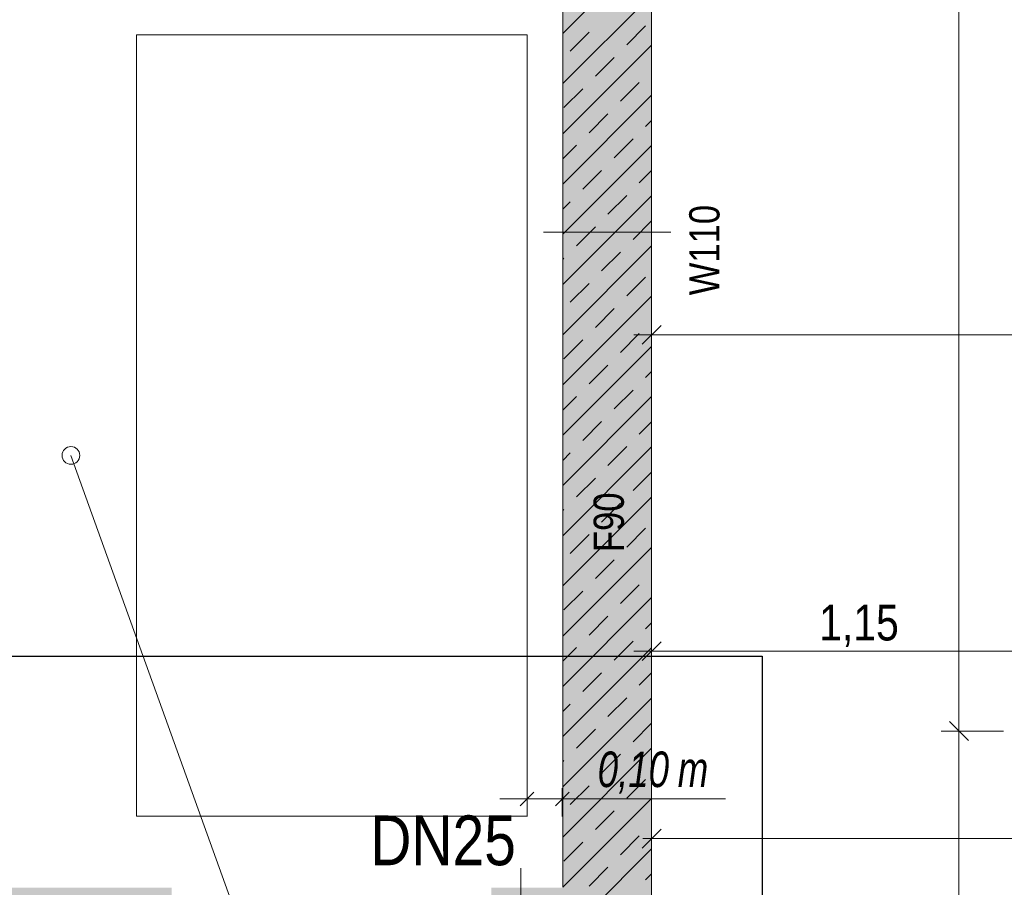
# Model space of a CAD drawing. Extents: x -620 to 3480, y 62 to 1102.
# Tile 61 of 256: x -458 to -402, y 664 to 713. Entities that reach past the tile are written whole.
import ezdxf

# ---------------------------------------------------------------- set-up
doc = ezdxf.new("R2010")
doc.units = 0
doc.layers.get('0').update_dxf_attribs({"lineweight": 13})
for name, color, linetype, lineweight, true_color in [('30 -34 Innenwände- 1 tragend', 7, 'Continuous', 13, 0xdd0806), ('60- 61 allgemeine Ausstattung- 1 Möbel', 7, 'Continuous', 9, 0x00cccc), ('70 -75 Raumstempel-2 Verweislinie', 1, 'Continuous', 9, 0xff0000), ('70 -76 Bemaßung- 2 Allgemein', 9, 'Continuous', 5, 0x808080), ('E_Aussparung Bemaßung', 5, 'Continuous', 9, 0x0000ff), ('E_Leerrohr_Detailnummer', 1, 'Continuous', 25, 0xff0000), ('iwb_Schraffur_F90_feuerbestaendig', 1, 'Continuous', 13, 0xff0000)]:
    doc.layers.add(name, color=color, linetype=linetype, lineweight=lineweight, true_color=true_color)
for name, color, linetype, lineweight in [('70 -75 Raumstempel- 3 Wandstempel', 7, 'Continuous', 50), ('Detailelementbeschriftung', 7, 'Continuous', 9), ('Keine', 7, 'Continuous', 9)]:
    doc.layers.add(name, color=color, linetype=linetype, lineweight=lineweight)
doc.styles.get("Standard").update_dxf_attribs({"font": 'ARIALN.TTF'})

# ---------------------------------------------------------------- blocks, each defined once
blk = doc.blocks.new('Referenz-A06G9SLM8I')
at = {"layer": '30 -34 Innenwände- 1 tragend', "color": 0, "linetype": 'Continuous', "lineweight": -2, "ltscale": 0.13}
for p, q in [((-422.004, 720.904), (-422.004, 658.904)), ((-427.004, 715.904), (-427.004, 663.904))]:
    blk.add_line(p, q, dxfattribs=at)
at = {"layer": '30 -34 Innenwände- 1 tragend', "color": 0, "lineweight": -2}
for p, q in [((-422.004, 720.904), (-422.004, 658.904)), ((-427.004, 711.989), (-422.004, 716.989)), ((-427.004, 711.989), (-422.004, 716.989)), ((-427.004, 715.904), (-427.004, 663.904)), ((-427.004, 709.16), (-422.004, 714.16)), ((-427.004, 709.16), (-422.004, 714.16)), ((-423.404, 711.345), (-422.344, 712.406)), ((-423.404, 711.345), (-422.344, 712.406)), ((-426.586, 710.992), (-425.526, 712.053)), ((-426.586, 710.992), (-425.526, 712.053)), ((-427.004, 706.332), (-422.004, 711.332)), ((-427.004, 706.332), (-422.004, 711.332)), ((-425.172, 709.578), (-424.112, 710.638)), ((-425.172, 709.578), (-424.112, 710.638)), ((-423.758, 708.164), (-422.697, 709.224)), ((-423.758, 708.164), (-422.697, 709.224)), ((-427.004, 703.503), (-422.004, 708.503)), ((-427.004, 703.503), (-422.004, 708.503)), ((-426.94, 707.81), (-425.879, 708.871)), ((-426.94, 707.81), (-425.879, 708.871)), ((-425.526, 706.396), (-424.465, 707.456)), ((-425.526, 706.396), (-424.465, 707.456)), ((-422.344, 706.749), (-422.004, 707.089)), ((-422.344, 706.749), (-422.004, 707.089)), ((-427.004, 704.917), (-426.233, 705.689)), ((-427.004, 704.917), (-426.233, 705.689)), ((-427.004, 700.675), (-422.004, 705.675)), ((-427.004, 700.675), (-422.004, 705.675)), ((-424.112, 704.982), (-423.051, 706.042)), ((-424.112, 704.982), (-423.051, 706.042)), ((-425.879, 703.214), (-424.819, 704.274)), ((-425.879, 703.214), (-424.819, 704.274)), ((-422.697, 703.567), (-422.004, 704.261)), ((-422.697, 703.567), (-422.004, 704.261)), ((-424.465, 701.8), (-423.404, 702.86)), ((-424.465, 701.8), (-423.404, 702.86)), ((-427.004, 697.846), (-422.004, 702.846)), ((-427.004, 697.846), (-422.004, 702.846)), ((-427.004, 702.089), (-426.586, 702.507)), ((-427.004, 702.089), (-426.586, 702.507)), ((-423.051, 700.385), (-422.004, 701.432)), ((-423.051, 700.385), (-422.004, 701.432)), ((-426.233, 700.032), (-425.172, 701.092)), ((-426.233, 700.032), (-425.172, 701.092)), ((-427.004, 695.018), (-422.004, 700.018)), ((-427.004, 695.018), (-422.004, 700.018)), ((-424.819, 698.618), (-423.758, 699.678)), ((-424.819, 698.618), (-423.758, 699.678)), ((-427.004, 699.261), (-426.94, 699.325)), ((-427.004, 699.261), (-426.94, 699.325)), ((-426.586, 696.85), (-425.526, 697.91)), ((-426.586, 696.85), (-425.526, 697.91)), ((-423.404, 697.203), (-422.344, 698.264)), ((-423.404, 697.203), (-422.344, 698.264)), ((-427.004, 692.19), (-422.004, 697.19)), ((-427.004, 692.19), (-422.004, 697.19)), ((-425.172, 695.436), (-424.112, 696.496)), ((-425.172, 695.436), (-424.112, 696.496)), ((-426.94, 693.668), (-425.879, 694.728)), ((-426.94, 693.668), (-425.879, 694.728)), ((-423.758, 694.021), (-422.697, 695.082)), ((-423.758, 694.021), (-422.697, 695.082)), ((-427.004, 689.361), (-422.004, 694.361)), ((-427.004, 689.361), (-422.004, 694.361)), ((-425.526, 692.254), (-424.465, 693.314)), ((-425.526, 692.254), (-424.465, 693.314)), ((-422.344, 692.607), (-422.004, 692.947)), ((-422.344, 692.607), (-422.004, 692.947)), ((-424.112, 690.839), (-423.051, 691.9)), ((-424.112, 690.839), (-423.051, 691.9)), ((-427.004, 690.775), (-426.233, 691.546)), ((-427.004, 690.775), (-426.233, 691.546)), ((-427.004, 686.533), (-422.004, 691.533)), ((-427.004, 686.533), (-422.004, 691.533)), ((-425.879, 689.072), (-424.819, 690.132)), ((-425.879, 689.072), (-424.819, 690.132)), ((-422.697, 689.425), (-422.004, 690.118)), ((-422.697, 689.425), (-422.004, 690.118)), ((-427.004, 683.704), (-422.004, 688.704)), ((-427.004, 683.704), (-422.004, 688.704)), ((-424.465, 687.657), (-423.404, 688.718)), ((-424.465, 687.657), (-423.404, 688.718)), ((-427.004, 687.947), (-426.586, 688.365)), ((-427.004, 687.947), (-426.586, 688.365)), ((-426.233, 685.89), (-425.172, 686.95)), ((-426.233, 685.89), (-425.172, 686.95)), ((-423.051, 686.243), (-422.004, 687.29)), ((-423.051, 686.243), (-422.004, 687.29)), ((-427.004, 680.876), (-422.004, 685.876)), ((-427.004, 680.876), (-422.004, 685.876)), ((-427.004, 685.118), (-426.94, 685.183)), ((-427.004, 685.118), (-426.94, 685.183)), ((-424.819, 684.475), (-423.758, 685.536)), ((-424.819, 684.475), (-423.758, 685.536)), ((-423.404, 683.061), (-422.344, 684.122)), ((-423.404, 683.061), (-422.344, 684.122)), ((-426.586, 682.708), (-425.526, 683.768)), ((-426.586, 682.708), (-425.526, 683.768)), ((-427.004, 678.047), (-422.004, 683.047)), ((-427.004, 678.047), (-422.004, 683.047)), ((-425.172, 681.293), (-424.112, 682.354)), ((-425.172, 681.293), (-424.112, 682.354)), ((-423.758, 679.879), (-422.697, 680.94)), ((-423.758, 679.879), (-422.697, 680.94)), ((-427.004, 675.219), (-422.004, 680.219)), ((-427.004, 675.219), (-422.004, 680.219)), ((-426.94, 679.526), (-425.879, 680.586)), ((-426.94, 679.526), (-425.879, 680.586)), ((-425.526, 678.111), (-424.465, 679.172)), ((-425.526, 678.111), (-424.465, 679.172)), ((-422.344, 678.465), (-422.004, 678.805)), ((-422.344, 678.465), (-422.004, 678.805)), ((-427.004, 676.633), (-426.233, 677.404)), ((-427.004, 676.633), (-426.233, 677.404)), ((-427.004, 672.391), (-422.004, 677.391)), ((-427.004, 672.391), (-422.004, 677.391)), ((-424.112, 676.697), (-423.051, 677.758)), ((-424.112, 676.697), (-423.051, 677.758)), ((-425.879, 674.929), (-424.819, 675.99)), ((-425.879, 674.929), (-424.819, 675.99)), ((-422.697, 675.283), (-422.004, 675.976)), ((-422.697, 675.283), (-422.004, 675.976)), ((-427.004, 669.562), (-422.004, 674.562)), ((-427.004, 669.562), (-422.004, 674.562)), ((-427.004, 673.805), (-426.586, 674.222)), ((-427.004, 673.805), (-426.586, 674.222)), ((-424.465, 673.515), (-423.404, 674.576)), ((-424.465, 673.515), (-423.404, 674.576)), ((-423.051, 672.101), (-422.004, 673.148)), ((-423.051, 672.101), (-422.004, 673.148)), ((-426.233, 671.748), (-425.172, 672.808)), ((-426.233, 671.748), (-425.172, 672.808)), ((-427.004, 666.734), (-422.004, 671.734)), ((-427.004, 666.734), (-422.004, 671.734)), ((-424.819, 670.333), (-423.758, 671.394)), ((-424.819, 670.333), (-423.758, 671.394)), ((-427.004, 670.976), (-426.94, 671.04)), ((-427.004, 670.976), (-426.94, 671.04)), ((-426.586, 668.566), (-425.526, 669.626)), ((-426.586, 668.566), (-425.526, 669.626)), ((-423.404, 668.919), (-422.344, 669.98)), ((-423.404, 668.919), (-422.344, 669.98)), ((-427.004, 663.905), (-422.004, 668.905)), ((-427.004, 663.905), (-422.004, 668.905)), ((-425.172, 667.151), (-424.112, 668.212)), ((-425.172, 667.151), (-424.112, 668.212)), ((-426.94, 665.384), (-425.879, 666.444)), ((-426.94, 665.384), (-425.879, 666.444)), ((-423.758, 665.737), (-422.697, 666.798)), ((-423.758, 665.737), (-422.697, 666.798)), ((-425.59, 662.491), (-422.004, 666.077)), ((-425.59, 662.491), (-422.004, 666.077)), ((-425.526, 663.969), (-424.465, 665.03)), ((-425.526, 663.969), (-424.465, 665.03)), ((-422.344, 664.323), (-422.004, 664.663)), ((-422.344, 664.323), (-422.004, 664.663))]:
    blk.add_line(p, q, dxfattribs=at)
at = {"layer": '60- 61 allgemeine Ausstattung- 1 Möbel', "color": 0, "linetype": 'Continuous', "lineweight": -2, "ltscale": 0.13}
for p, q in [((-451.004, 667.904), (-451.004, 711.904)), ((-451.004, 711.904), (-429.004, 711.904)), ((-429.004, 711.904), (-429.004, 667.904)), ((-429.004, 667.904), (-451.004, 667.904))]:
    blk.add_line(p, q, dxfattribs=at)
at = {"layer": '70 -75 Raumstempel-2 Verweislinie', "color": 0, "linetype": 'Continuous', "lineweight": -2, "ltscale": 0.13}
blk.add_line((-432.984, 627.828), (-454.694, 688.224), dxfattribs=at)
at = {"layer": '70 -75 Raumstempel-2 Verweislinie', "color": 0, "linetype": 'ByBlock', "lineweight": -2, "ltscale": 0.13}
blk.add_circle((-454.694, 688.224), 0.5, dxfattribs=at)
at = {"layer": '70 -76 Bemaßung- 2 Allgemein', "color": 0, "linetype": 'Continuous', "lineweight": -2, "ltscale": 0.13}
for p, q in [((-404.704, 765.544), (-404.704, 673.765)), ((-422.004, 695.443), (-422.004, 696.019)), ((-422.535, 694.488), (-421.474, 695.549)), ((-423.004, 695.019), (-420.944, 695.019)), ((-372.364, 695.019), (-420.944, 695.019)), ((-422.004, 674.704), (-422.004, 678.204)), ((-422.535, 676.674), (-421.474, 677.735)), ((-423.004, 677.204), (-420.944, 677.204)), ((-400.064, 677.204), (-420.944, 677.204)), ((-404.704, 671.704), (-404.704, 673.765)), ((-404.704, 673.704), (-404.704, 671.644)), ((-405.235, 673.235), (-404.174, 672.174)), ((-404.174, 672.174), (-405.235, 673.235)), ((-402.204, 672.704), (-405.704, 672.704)), ((-402.204, 672.704), (-405.704, 672.704)), ((-404.704, 671.644), (-404.704, 641.265)), ((-422.535, 666.115), (-421.474, 667.176)), ((-422.504, 666.645), (-420.944, 666.645)), ((-368.364, 666.645), (-420.944, 666.645)), ((-422.004, 664.666), (-422.004, 665.645))]:
    blk.add_line(p, q, dxfattribs=at)
at = {"layer": 'Keine', "color": 0, "lineweight": -2}
for p, q in [((-420.919, 700.804), (-428.089, 700.804)), ((-429.367, 657.819), (-429.367, 664.989))]:
    blk.add_line(p, q, dxfattribs=at)
at = {"layer": '70 -75 Raumstempel- 3 Wandstempel', "color": 0, "linetype": 'ByBlock', "lineweight": -2, "ltscale": 0.13, "char_height": 1.7, "attachment_point": 1, "rotation": 90}
for s, insert in [('{\\fArial Narrow;W110}', (-419.886, 697.242)), ('{\\fArial Narrow;F90}', (-425.269, 682.783))]:
    blk.add_mtext(s, dxfattribs=dict(at, insert=insert))
at = {"layer": '70 -76 Bemaßung- 2 Allgemein', "color": 0, "linetype": 'Continuous', "lineweight": -2, "ltscale": 0.13, "insert": (-412.578, 679.82), "char_height": 2.01377, "attachment_point": 1}
blk.add_mtext('{\\fArial Narrow;1,15}', dxfattribs=at)
blk = doc.blocks.new('Referenz-A06G9SLO8I')
at = {"layer": 'iwb_Schraffur_F90_feuerbestaendig', "linetype": 'Continuous', "ltscale": 0.13}
blk.add_hatch(color=256, dxfattribs=at).paths.add_polyline_path([(-488.233, 769.884), (-483.033, 769.884), (-483.033, 768.384), (-459.033, 768.384), (-459.033, 720.884), (-422.033, 720.884), (-422.033, 658.884), (-431.033, 658.884), (-431.033, 663.884), (-427.033, 663.884), (-427.033, 715.884), (-459.033, 715.884), (-459.033, 663.884), (-449.033, 663.884), (-449.033, 658.884), (-459.033, 658.884), (-459.033, 637.184), (-486.233, 637.184), (-486.233, 624.284), (-487.833, 624.284), (-487.833, 637.184), (-490.733, 637.184), (-490.733, 642.184), (-464.033, 642.184), (-464.033, 761.884), (-488.233, 761.884)])
blk = doc.blocks.new('Einzeiliger Text-A06G9SNO8I')
at = {"color": 0, "lineweight": -2, "insert": (-437.841, 667.949), "char_height": 2.8, "attachment_point": 1}
blk.add_mtext('{\\fArial Narrow;DN25}', dxfattribs=at)
blk = doc.blocks.new('Maß-A06G9SNS8I')
at = {"color": 0, "linetype": 'ByBlock', "lineweight": -2, "ltscale": 0.13}
for p, q in [((-429.398, 668.502), (-428.634, 669.265)), ((-429.016, 669.484), (-429.016, 667.884)), ((-427.415, 668.502), (-426.651, 669.265)), ((-427.033, 669.484), (-427.033, 667.884)), ((-430.543, 668.884), (-417.851, 668.884))]:
    blk.add_line(p, q, dxfattribs=at)
at = {"color": 0, "linetype": 'ByBlock', "lineweight": -2, "ltscale": 0.13, "char_height": 2, "attachment_point": 1}
for s, insert in [('{\\W0.9;\\fArial Narrow|b0|i1;0,10 }', (-425.038, 671.55)), ('{\\W0.9;\\fArial Narrow|b0|i1;m}', (-420.534, 671.55))]:
    blk.add_mtext(s, dxfattribs=dict(at, insert=insert))
blk = doc.blocks.new('Polygon-A06G9SNY8I')
at = {"color": 0, "linetype": 'ByBlock', "lineweight": -2, "ltscale": 0.25}
for p, q in [((-465.872, 644.82), (-465.872, 676.925)), ((-465.872, 676.925), (-415.788, 676.925)), ((-415.788, 676.925), (-415.788, 644.82)), ((-415.788, 644.82), (-465.872, 644.82))]:
    blk.add_line(p, q, dxfattribs=at)

msp = doc.modelspace()

# ---------------------------------------------------------------- block references
at = {"color": 8, "lineweight": 13, "ltscale": 0.13, "true_color": 0x808080}
msp.add_blockref('Referenz-A06G9SLM8I', (0, 0), dxfattribs=at)
at = {"color": 8, "lineweight": 25, "ltscale": 0.25, "true_color": 0x808080}
msp.add_blockref('Referenz-A06G9SLO8I', (0, 0), dxfattribs=at)
at = {"layer": 'Detailelementbeschriftung', "ltscale": 0.13}
msp.add_blockref('Einzeiliger Text-A06G9SNO8I', (0, 0), dxfattribs=at)
at = {"layer": 'E_Aussparung Bemaßung', "ltscale": 0.13}
msp.add_blockref('Maß-A06G9SNS8I', (0, 0), dxfattribs=at)
at = {"layer": 'E_Leerrohr_Detailnummer', "ltscale": 0.25}
msp.add_blockref('Polygon-A06G9SNY8I', (0, 0), dxfattribs=at)

doc.saveas('drawing.dxf')
